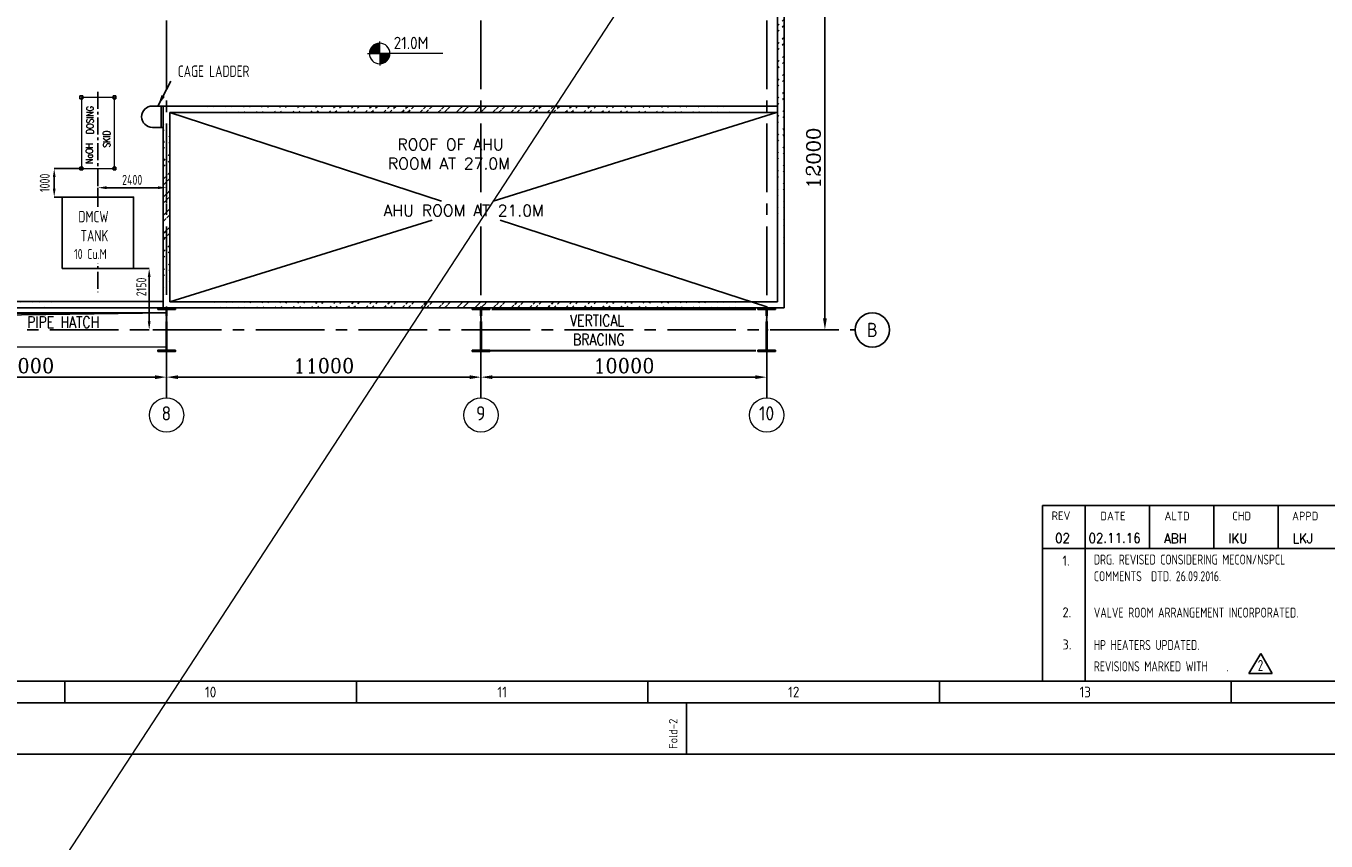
# Model space of a CAD drawing. Extents: x -287416 to 4934791, y -504132 to 1826789.
# Tile 45 of 132: x 57147 to 102628, y -186446 to -157931. Entities that reach past the tile are written whole.
import ezdxf
from ezdxf.enums import TextEntityAlignment as Align

# ---------------------------------------------------------------- set-up
doc = ezdxf.new("R2010")
doc.units = 0
doc.header["$LTSCALE"] = 800
doc.header["$MEASUREMENT"] = 0
doc.set_wipeout_variables(frame=1)
for name, pattern in [('CENTER', [2, 1.25, -0.25, 0.25, -0.25]), ('CENTER2', [1.125, 0.75, -0.125, 0.125, -0.125]), ('CONTINOUS', [0]), ('DASHDOT', [1, 0.5, -0.25, 0, -0.25])]:
    doc.linetypes.add(name, pattern=pattern)
doc.layers.get('0').update_dxf_attribs({"linetype": 'CONTINUOUS'})
doc.layers.get('DEFPOINTS').update_dxf_attribs({"linetype": 'CONTINUOUS'})
for name, color, linetype in [('0-7-COL', 2, 'CENTER'), ('CL', 2, 'CENTER2'), ('COL', 1, 'CENTER'), ('EQP0', 1, 'CONTINUOUS'), ('FORMAT', 7, 'CONTINUOUS'), ('GRID', 8, 'CENTER'), ('HANGERS', 1, 'CONTINUOUS'), ('HATCH', 9, 'CONTINUOUS'), ('STR', 2, 'CONTINUOUS'), ('TG_Col', 2, 'CONTINUOUS'), ('WALL', 6, 'CONTINUOUS')]:
    doc.layers.add(name, color=color, linetype=linetype)
for name, color, linetype, lineweight in [('DIM', 4, 'CONTINUOUS', 15), ('PIPE OPENING HATCH', 7, 'CONTINUOUS', 13), ('T', 3, 'CONTINUOUS', 15), ('TEXT', 3, 'CONTINUOUS', 15)]:
    doc.layers.add(name, color=color, linetype=linetype, lineweight=lineweight)
doc.styles.add('ROMANC', font='romanc')
doc.styles.add('ROMANS', font='ISO9.shx', dxfattribs={"width": 0.8})
doc.styles.add('S1', font='SIMPLEX.SHX', dxfattribs={"height": 200})
doc.styles.add('S3', font='ROMANS1.SHX', dxfattribs={"width": 0.8})
doc.styles.get("Standard").update_dxf_attribs({"font": 'ISO9'})
doc.dimstyles.get("Standard").update_dxf_attribs({"dimtxt": 0.18, "dimasz": 0.18, "dimexe": 0.18, "dimexo": 0.0625, "dimgap": 0.09, "dimtad": 0, "dimtih": 1, "dimtoh": 1, "dimdec": 4, "dimzin": 0, "dimdsep": 46, "dimtxsty": 'Standard', "dimcen": 0.09, "dimadec": 0, "dimazin": 0, "dimtfac": 1, "dimtdec": 4, "dimtofl": 0, "dimtmove": 0, "dimatfit": 3, "dimfxl": 1, "dimtolj": 1, "dimtzin": 0, "dimarcsym": 0})
doc.dimstyles.new('STANDARD$0', dxfattribs={"dimtxt": 250, "dimasz": 200, "dimexe": 0, "dimexo": 0, "dimgap": 100, "dimtad": 1, "dimdec": 0, "dimzin": 0, "dimdsep": 46, "dimtxsty": 'S1', "dimcen": 0, "dimadec": 0, "dimazin": 0, "dimtfac": 1, "dimtdec": 0, "dimtmove": 2, "dimatfit": 3, "dimfxl": 1, "dimtolj": 1, "dimtzin": 0, "dimarcsym": 0})

# ---------------------------------------------------------------- blocks, each defined once
blk = doc.blocks.new('*D601')
at = {"layer": 'DEFPOINTS', "color": 0, "linetype": 'Continuous', "transparency": 16777216}
for p in [(52063, -170218), (62063, -170217), (62063, -170217)]:
    blk.add_point(p, dxfattribs=at)
at = {"layer": 'DIM', "linetype": 'Continuous', "lineweight": -2, "transparency": 16777216}
for p, q in [((52063, -170218), (52063, -170217)), ((62063, -170217), (62063, -170217))]:
    blk.add_line(p, q, dxfattribs=at)
at = {"layer": 'DIM', "color": 4, "linetype": 'Continuous', "lineweight": -2, "transparency": 16777216}
blk.add_line((52463, -170217), (61663, -170217), dxfattribs=at)
at = {"layer": 'DIM', "color": 4, "linetype": 'Continuous', "transparency": 16777216}
for points in [[(52463, -170151), (52463, -170284), (52063, -170217)], [(61663, -170151), (61663, -170284), (62063, -170217)]]:
    blk.add_solid(points, dxfattribs=at)
at = {"layer": 'DIM', "linetype": 'Continuous', "transparency": 16777216, "insert": (57063, -169817), "char_height": 500, "attachment_point": 5, "style": 'ROMANC'}
blk.add_mtext('\\A1;10000', dxfattribs=at)
blk = doc.blocks.new('*D685')
at = {"layer": 'DEFPOINTS', "color": 0, "transparency": 16777216}
for p in [(60911, -166414), (60947, -168564), (61457, -168564)]:
    blk.add_point(p, dxfattribs=at)
at = {"layer": 'DIM', "color": 9, "lineweight": -2, "transparency": 16777216}
for p, q in [((60911, -166414), (61457, -166414)), ((61457, -166714), (61457, -168264)), ((60947, -168564), (61457, -168564))]:
    blk.add_line(p, q, dxfattribs=at)
at = {"layer": 'DIM', "color": 9, "transparency": 16777216}
for points in [[(61407, -166714), (61507, -166714), (61457, -166414)], [(61407, -168264), (61507, -168264), (61457, -168564)]]:
    blk.add_solid(points, dxfattribs=at)
at = {"layer": 'DIM', "transparency": 16777216, "insert": (61182, -167061), "char_height": 350, "attachment_point": 5, "rotation": 90, "style": 'ROMANS'}
blk.add_mtext('\\A1;2150', dxfattribs=at)
blk = doc.blocks.new('*D686')
at = {"layer": 'DEFPOINTS', "color": 0, "transparency": 16777216}
for p in [(62063, -163588), (62063, -164112), (59663, -164268)]:
    blk.add_point(p, dxfattribs=at)
at = {"layer": 'DIM', "color": 9, "lineweight": -2, "transparency": 16777216}
for p, q in [((59663, -164268), (59663, -163588)), ((59963, -163588), (61763, -163588)), ((62063, -164112), (62063, -163588))]:
    blk.add_line(p, q, dxfattribs=at)
at = {"layer": 'DIM', "color": 9, "transparency": 16777216}
for points in [[(59963, -163538), (59963, -163638), (59663, -163588)], [(61763, -163538), (61763, -163638), (62063, -163588)]]:
    blk.add_solid(points, dxfattribs=at)
at = {"layer": 'DIM', "transparency": 16777216, "insert": (60863, -163313), "char_height": 350, "attachment_point": 5, "style": 'ROMANS'}
blk.add_mtext('\\A1;2400', dxfattribs=at)
blk = doc.blocks.new('A$C1C927E47')
at = {"layer": 'COL'}
h = blk.add_hatch(dxfattribs=at)
h.set_pattern_fill('ANSI31', color=256, scale=100, style=0)
h.paths.add_polyline_path([(16, 0), (0, 0), (0, -710), (16, -710)])
h.paths.add_polyline_path([(16, 710), (0, 710), (0, 0), (16, 0)])
h.paths.add_polyline_path([(0, 710), (-16, 710), (-16, 0), (0, 0)])
h.paths.add_polyline_path([(0, 0), (-16, 0), (-16, -710), (0, -710)])
h.paths.add_polyline_path([(-310, -710), (-310, -760), (0, -760), (0, -710)])
h.paths.add_polyline_path([(310, -760), (310, -710), (0, -710), (0, -760)])
h.paths.add_polyline_path([(310, 710), (310, 760), (0, 760), (0, 710)])
h.paths.add_polyline_path([(-310, 760), (-310, 710), (0, 710), (0, 760)])
for p, q in [((310, 760), (-310, 760)), ((-310, 760), (-310, 710)), ((310, 710), (-310, 710)), ((-16, -710), (-16, 710)), ((16, -710), (16, 710)), ((310, 760), (310, 710)), ((-310, -710), (310, -710)), ((-310, -760), (-310, -710)), ((-310, -760), (310, -760)), ((310, -760), (310, -710))]:
    blk.add_line(p, q, dxfattribs=at)
at = {"layer": 'COL', "color": 2}
for p, q in [((0, -792), (0, 792)), ((44, 0), (-44, 0)), ((44, 0), (-44, 0))]:
    blk.add_line(p, q, dxfattribs=at)
blk = doc.blocks.new('*D704')
at = {"layer": 'DEFPOINTS', "color": 0, "transparency": 16777216}
for p in [(59085, -162918), (58134, -163918), (58415, -163918)]:
    blk.add_point(p, dxfattribs=at)
at = {"layer": 'DIM', "color": 9, "lineweight": -2, "transparency": 16777216}
for p, q in [((59085, -162918), (58134, -162918)), ((58134, -163218), (58134, -163618)), ((58415, -163918), (58134, -163918))]:
    blk.add_line(p, q, dxfattribs=at)
at = {"layer": 'DIM', "color": 9, "transparency": 16777216}
for points in [[(58084, -163218), (58184, -163218), (58134, -162918)], [(58084, -163618), (58184, -163618), (58134, -163918)]]:
    blk.add_solid(points, dxfattribs=at)
at = {"layer": 'DIM', "transparency": 16777216, "insert": (57803, -163418), "char_height": 350, "attachment_point": 5, "rotation": 90, "style": 'ROMANS'}
blk.add_mtext('\\A1;1000', dxfattribs=at)
blk = doc.blocks.new('*D707')
at = {"layer": 'DEFPOINTS', "color": 0, "linetype": 'Continuous', "transparency": 16777216}
for p in [(73063, -170060), (73063, -170217), (83063, -170243)]:
    blk.add_point(p, dxfattribs=at)
at = {"layer": 'DIM', "linetype": 'Continuous', "lineweight": -2, "transparency": 16777216}
for p, q in [((73063, -170060), (73063, -170217)), ((83063, -170243), (83063, -170217))]:
    blk.add_line(p, q, dxfattribs=at)
at = {"layer": 'DIM', "color": 4, "linetype": 'Continuous', "lineweight": -2, "transparency": 16777216}
blk.add_line((82663, -170217), (73463, -170217), dxfattribs=at)
at = {"layer": 'DIM', "color": 4, "linetype": 'Continuous', "transparency": 16777216}
for points in [[(73463, -170151), (73463, -170284), (73063, -170217)], [(82663, -170151), (82663, -170284), (83063, -170217)]]:
    blk.add_solid(points, dxfattribs=at)
at = {"layer": 'DIM', "linetype": 'Continuous', "transparency": 16777216, "insert": (78063, -169817), "char_height": 500, "attachment_point": 5, "style": 'ROMANC'}
blk.add_mtext('\\A1;10000', dxfattribs=at)
blk = doc.blocks.new('*D708')
at = {"layer": 'DEFPOINTS', "color": 0, "linetype": 'Continuous', "transparency": 16777216}
for p in [(62063, -170048), (62063, -170217), (73063, -170225)]:
    blk.add_point(p, dxfattribs=at)
at = {"layer": 'DIM', "linetype": 'Continuous', "lineweight": -2, "transparency": 16777216}
for p, q in [((62063, -170048), (62063, -170217)), ((73063, -170225), (73063, -170217))]:
    blk.add_line(p, q, dxfattribs=at)
at = {"layer": 'DIM', "color": 4, "linetype": 'Continuous', "lineweight": -2, "transparency": 16777216}
blk.add_line((72663, -170217), (62463, -170217), dxfattribs=at)
at = {"layer": 'DIM', "color": 4, "linetype": 'Continuous', "transparency": 16777216}
for points in [[(62463, -170151), (62463, -170284), (62063, -170217)], [(72663, -170151), (72663, -170284), (73063, -170217)]]:
    blk.add_solid(points, dxfattribs=at)
at = {"layer": 'DIM', "linetype": 'Continuous', "transparency": 16777216, "insert": (67563, -169817), "char_height": 500, "attachment_point": 5, "style": 'ROMANC'}
blk.add_mtext('\\A1;11000', dxfattribs=at)
blk = doc.blocks.new('A$C731D3036')
for p, q in [((-438, 128.96), (-749.28, 128.96)), ((-749.28, 128.96), (-749.28, 37.8)), ((-727.04, 128.96), (-727.04, 37.8)), ((-693.69, 128.96), (-693.69, 106.72)), ((-660.34, 128.96), (-660.34, 106.72)), ((-626.99, 128.96), (-626.99, 106.72)), ((-749.28, 106.72), (-26.68, 106.72)), ((-749.28, 106.72), (-337.95, 106.72)), ((-2590.23, 37.8), (-251.24, 37.8)), ((-1256.21, 37.79), (-1256.21, 26.67)), ((-1105.02, 37.79), (-1105.02, 26.67)), ((-953.83, 37.79), (-953.83, 26.67)), ((-802.64, 37.79), (-802.64, 26.67)), ((-651.45, 37.79), (-651.45, 26.67)), ((-933.82, 0), (-933.82, 26.68))]:
    blk.add_line(p, q)
for points in [[(0, 1869.86), (-2643.59, 1869.86), (-2643.59, 0), (0, 0)], [(-26.68, 1843.18), (-2616.91, 1843.18), (-2616.91, 26.68), (-26.68, 26.68)]]:
    blk.add_lwpolyline(points, close=True)
for s, p in [('REV', (-744.49, 121.44)), ('DATE', (-719.21, 121.3)), ('ALTD', (-685.94, 121.3)), ('CHD', (-650.81, 121.3)), ('APPD', (-619.78, 121.3))]:
    blk.add_text(s, height=4.447).set_placement(p)
for s, p in [('10', (-1180.61, 32.23)), ('11', (-1029.42, 32.23)), ('12', (-878.23, 32.23)), ('13', (-727.04, 32.23))]:
    blk.add_text(s, height=5.558).set_placement(p, align=Align.MIDDLE)
blk.add_text('Fold-2', height=4.447, rotation=90).set_placement((-938.51, 2.74))
blk = doc.blocks.new('*D720')
at = {"layer": 'DEFPOINTS', "color": 0, "linetype": 'Continuous', "transparency": 16777216}
for p in [(85096, -156564), (85097, -168564), (85097, -168564)]:
    blk.add_point(p, dxfattribs=at)
at = {"layer": 'DIM', "linetype": 'Continuous', "lineweight": -2, "transparency": 16777216}
blk.add_line((85096, -156564), (85097, -156564), dxfattribs=at)
at = {"layer": 'DIM', "color": 4, "linetype": 'Continuous', "lineweight": -2, "transparency": 16777216}
blk.add_line((85097, -156964), (85097, -168164), dxfattribs=at)
at = {"layer": 'DIM', "color": 4, "linetype": 'Continuous', "transparency": 16777216}
for points in [[(85030, -156964), (85163, -156964), (85097, -156564)], [(85030, -168164), (85163, -168164), (85097, -168564)]]:
    blk.add_solid(points, dxfattribs=at)
at = {"layer": 'DIM', "linetype": 'Continuous', "transparency": 16777216, "insert": (84697, -162564), "char_height": 500, "attachment_point": 5, "rotation": 90, "style": 'ROMANC'}
blk.add_mtext('\\A1;12000', dxfattribs=at)
blk = doc.blocks.new('*X7')
at = {"color": 0}
for p, q in [((36154, 29375), (36330, 29375)), ((36183, 29400), (36330, 29400)), ((36226, 29425), (36330, 29425)), ((36080, 29200), (36330, 29200)), ((36081, 29225), (36330, 29225)), ((36085, 29250), (36330, 29250)), ((36092, 29275), (36330, 29275)), ((36102, 29300), (36330, 29300)), ((36115, 29325), (36330, 29325)), ((36132, 29350), (36330, 29350))]:
    blk.add_line(p, q, dxfattribs=at)
blk = doc.blocks.new('LL')
for p, q in [((-1136, 0), (-711, 0)), ((-711, 0), (-711, 423)), ((1493, 0), (-711, 0)), ((-711, 0), (-711, -418))]:
    blk.add_line(p, q)
for start, end in [(90, 180), (180, 270), (0, 90), (270, 0)]:
    blk.add_arc((-711, 0), 360, start, end)
at = {"xscale": 1.440000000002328, "yscale": 1.440000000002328, "zscale": 1.440000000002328}
blk.add_blockref('*X7', (-53026, -42044), dxfattribs=at)
at = {"xscale": 1.440000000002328, "yscale": 1.440000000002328, "zscale": 1.440000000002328, "rotation": 180}
blk.add_blockref('*X7', (51604, 42044), dxfattribs=at)
at = {"flags": 4}
blk.add_attdef('LEVEL', (-222, 154), '', height=432, dxfattribs=at)
blk = doc.blocks.new('REV2')
at = {"layer": 'HANGERS', "linetype": 'Continuous'}
for p, q in [((95462, 93768), (95042, 93069)), ((95862, 93069), (95462, 93768)), ((95042, 93069), (95862, 93069))]:
    blk.add_line(p, q, dxfattribs=at)
at = {"layer": 'HANGERS', "linetype": 'Continuous', "style": 'ROMANS', "width": 0.8}
blk.add_text('2', height=383, dxfattribs=at).set_placement((95357, 93161))

msp = doc.modelspace()

# ---------------------------------------------------------------- hatches: boundary and pattern name
at = {"layer": 'HATCH'}
h = msp.add_hatch(dxfattribs=at)
h.set_pattern_fill('ANSI32', color=256, scale=1200, style=0)
h.set_pattern_definition([(45, (-1768.22, -282587.86), (-318.198, 318.198), []), (45, (-1556.1, -282587.86), (-318.198, 318.198), [])])
edge = h.paths.add_edge_path()
edge.add_line((83437.9, -167586.1), (83431.2, -133284.3))
edge.add_line((83667.9, -167794.5), (83661.2, -133284.3))
h = msp.add_hatch(dxfattribs=at)
h.set_pattern_fill('ANSI32', color=256, scale=1200, style=0)
h.set_pattern_definition([(45, (-24492.54, -290455.4), (-318.198, 318.198), []), (45, (-24280.4, -290455.4), (-318.198, 318.198), [])])
edge = h.paths.add_edge_path()
edge.add_line((61947.4, -167794.4), (61948.5, -160730.4))
edge.add_line((62177.9, -167584.4), (62178, -160960.4))
h = msp.add_hatch(dxfattribs=at)
h.set_pattern_fill('ANSI32', color=256, scale=1200, style=0)
h.set_pattern_definition([(45, (-22741.38, -308082.07), (-318.198, 318.198), []), (45, (-22529.25, -308082.07), (-318.198, 318.198), [])])
edge = h.paths.add_edge_path()
edge.add_line((83436.9, -160732.1), (61948.5, -160730.4))
edge.add_line((83436.9, -160962.1), (62178, -160960.4))
h = msp.add_hatch(dxfattribs=at)
h.set_pattern_fill('ANSI32', color=256, scale=1200, style=0)
h.set_pattern_definition([(45, (-25068.97, -292027.9), (-318.198, 318.198), []), (45, (-24856.84, -292027.9), (-318.198, 318.198), [])])
edge = h.paths.add_edge_path()
edge.add_line((-10336.9, -167564.8), (61947.4, -167575.6))
edge.add_line((-10566.9, -167794.4), (61947.4, -167794.2))
h = msp.add_hatch(dxfattribs=at)
h.set_pattern_fill('ANSI32', color=256, scale=1200, style=0)
h.set_pattern_definition([(45, (-22741.38, -314936.07), (-318.198, 318.198), []), (45, (-22529.25, -314936.07), (-318.198, 318.198), [])])
edge = h.paths.add_edge_path()
edge.add_line((83437.9, -167586.1), (62177.9, -167584.4))
edge.add_line((83667.9, -167794.5), (61947.4, -167794.4))
at = {"layer": 'PIPE OPENING HATCH', "lineweight": -2}
msp.add_hatch(color=1, dxfattribs=at).paths.add_polyline_path([(52134.9, -168034.1), (52063.1, -169164.4), (52063.1, -167966), (62063.1, -167966)])
at = {"layer": 'PIPE OPENING HATCH'}
h = msp.add_hatch(color=1, dxfattribs=at)
h.paths.add_polyline_path([(52146.7, -168564.4), (52079.1, -168564.4), (52079.1, -169049.5)])
h.paths.add_polyline_path([(62063.1, -167964.4), (52079.1, -167964.4), (52079.1, -168564.4), (52107.1, -168564.4), (52146.7, -168564.4), (52210.5, -168106.2)])

# ---------------------------------------------------------------- linework, layer by layer
for p, q in [((62178, -160960.4), (71684.6, -164054.3)), ((83401.1, -160962.1), (73491.3, -164054.3)), ((71354.8, -164720.9), (62177.9, -167584.4)), ((73733.1, -164720.9), (83063.1, -167757.3))]:
    msp.add_line(p, q)
at = {"layer": '0-7-COL', "color": 6, "linetype": 'Continuous'}
msp.add_circle((86755.8, -168564.3), 600, dxfattribs=at)
at = {"layer": 'CL'}
msp.add_line((59658.7, -160230.4), (59663, -167239.1), dxfattribs=at)
at = {"layer": 'DIM'}
msp.add_lwpolyline([(59085.1, -162918.4), (60241.1, -162918.4), (60241.1, -160428.4), (59085.1, -160428.4)], close=True, dxfattribs=at)
at = {"layer": 'EQP0'}
for p, q in [((61567.5, -160730.4), (61948.5, -160730.4)), ((61870, -160730.4), (61870, -161480.4)), ((61948.5, -160730.4), (61948.5, -161480.4)), ((61567.5, -161480.4), (61948.5, -161480.4))]:
    msp.add_line(p, q, dxfattribs=at)
at = {"layer": 'EQP0', "flags": 128}
msp.add_lwpolyline([(58415, -163918.4), (60911, -163918.4), (60911, -166414.4), (58415, -166414.4)], close=True, dxfattribs=at)
at = {"layer": 'EQP0'}
msp.add_arc((61567.5, -161105.4), 375, 90, 270, dxfattribs=at)
at = {"layer": 'GRID', "linetype": 'CENTER2', "ltscale": 4}
for p, q in [((62063.1, -170942.4), (62063.1, -132818.3)), ((73063.1, -170942.5), (73063.1, -132818.3)), ((83063.1, -170942.5), (83063.1, -132818.3)), ((-10415.2, -168564.4), (86155.8, -168564.3))]:
    msp.add_line(p, q, dxfattribs=at)
at = {"layer": 'PIPE OPENING HATCH', "color": 1, "lineweight": -2}
for p, q in [((52063.1, -167964.4), (62063.1, -167964.4)), ((62063.1, -167966), (52134.9, -168034.1))]:
    msp.add_line(p, q, dxfattribs=at)
at = {"layer": 'PIPE OPENING HATCH', "color": 1}
msp.add_line((52210.5, -168106.2), (62063.1, -167964.4), dxfattribs=at)
msp.add_lwpolyline([(52063.1, -167964.4), (62063.1, -167964.4), (62063.1, -169164.4), (52063.1, -169164.4)], close=True, dxfattribs=at)
at = {"layer": 'STR', "color": 7, "linetype": 'DASHDOT', "const_width": 70}
for points in [[(73438.1, -167839.3), (82688.1, -167839.3)], [(73373.1, -169289.3), (82688.1, -169289.3)]]:
    msp.add_lwpolyline(points, dxfattribs=at)
at = {"layer": 'TEXT'}
for centre in [(62063.1, -171542.4), (73063.1, -171542.4), (83063.1, -171542.4)]:
    msp.add_circle(centre, 600, dxfattribs=at)
at = {"layer": 'TG_Col', "color": 8}
for p, q in [((59035.1, -160378.4), (59135.1, -160378.4)), ((59035.1, -160378.4), (59035.1, -160478.4)), ((59035.1, -160478.4), (59135.1, -160478.4)), ((59135.1, -160378.4), (59135.1, -160478.4)), ((60191.1, -160378.4), (60291.1, -160378.4)), ((60191.1, -160378.4), (60191.1, -160478.4)), ((60191.1, -160478.4), (60291.1, -160478.4)), ((60291.1, -160378.4), (60291.1, -160478.4)), ((59035.1, -162868.4), (59135.1, -162868.4)), ((59035.1, -162868.4), (59035.1, -162968.4)), ((59035.1, -162968.4), (59135.1, -162968.4)), ((59135.1, -162868.4), (59135.1, -162968.4)), ((60191.1, -162868.4), (60291.1, -162868.4)), ((60191.1, -162868.4), (60191.1, -162968.4)), ((60191.1, -162968.4), (60291.1, -162968.4)), ((60291.1, -162868.4), (60291.1, -162968.4))]:
    msp.add_line(p, q, dxfattribs=at)
at = {"layer": 'WALL'}
for p, q in [((83437.9, -167586.1), (83432.9, -133514.3)), ((83667.9, -167794.5), (83662.9, -133284.3)), ((83063.4, -158794.3), (83065, -158794.3)), ((61947.4, -167794.4), (61948.5, -160730.4)), ((83436.9, -160732.1), (61948.5, -160730.4)), ((62177.9, -167584.4), (62178, -160960.4)), ((83436.9, -160962.1), (62178, -160960.4)), ((-10566.9, -167794.4), (61947.4, -167794.2)), ((-10336.9, -167564.4), (61947.4, -167575.6)), ((61947.4, -167794.4), (83667.9, -167794.5)), ((83437.9, -167586.1), (62177.9, -167584.4))]:
    msp.add_line(p, q, dxfattribs=at)

# ---------------------------------------------------------------- block references
at = {"color": 1, "linetype": 'CONTINOUS', "lineweight": 15, "xscale": 67.46500254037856, "yscale": 67.46500254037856, "zscale": 67.46500254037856}
msp.add_blockref('A$C731D3036', (143254.7, -183408.7), dxfattribs=at)
at = {"layer": 'DIM'}
msp.add_blockref('REV2', (4885, -273655.7), dxfattribs=at)
at = {"layer": 'HATCH'}
for p in [(62063.1, -168564.3), (62063.1, -168564.3), (62063.1, -168564.4), (73063.1, -168564.3), (83063.1, -168564.3)]:
    msp.add_blockref('A$C1C927E47', p, dxfattribs=at)
at = {"layer": 'TEXT'}
msp.add_blockref('LL', (70230.9, -158893.2), dxfattribs=at).add_auto_attribs({'LEVEL': '21.0M'})

# ---------------------------------------------------------------- texts
at = {"layer": '0-7-COL', "color": 6, "linetype": 'Continuous', "style": 'ROMANS'}
msp.add_text('B', height=500, dxfattribs=at).set_placement((86755.8, -168564.3), align=Align.MIDDLE)
at = {"layer": 'FORMAT', "color": 4, "style": 'ROMANC', "width": 0.9}
for s, p in [('02', (93150.4, -176015.2)), ('02.11.16', (94320.3, -176015)), ('ABH', (96964.4, -176029.9)), ('IKU', (99214.4, -176029.9)), ('LKJ', (101464.4, -176029.9))]:
    msp.add_text(s, height=337.5, dxfattribs=at).set_placement(p)
at = {"layer": 'T', "style": 'S3', "width": 0.8}
for s, p in [('DOSING', (59513.4, -161709.4)), ('SKID', (60096.8, -162183.5)), ('NaOH', (59486, -162751.5))]:
    msp.add_text(s, height=250, rotation=90, dxfattribs=at).set_placement(p)
for s, p in [('PIPE HATCH', (57185.8, -168492.9)), ('VERTICAL', (76178, -168437.5)), ('BRACING', (76281.8, -169101.3))]:
    msp.add_text(s, height=400, dxfattribs=at).set_placement(p)
at = {"layer": 'T', "insert": (70696.3, -299576.8), "char_height": 400, "attachment_point": 1, "rotation": 90, "style": 'ROMANC'}
msp.add_mtext_dynamic_manual_height_columns('\\pi110.05;SOOT BLOWER MCC ON \\P\\pi605.28;RAISED CHEQUERED \\P\\pi1643.4;PLATE FLOOR', width=7496.283, gutter_width=2000, heights=[0], dxfattribs=at)
at = {"layer": 'T', "attachment_point": 1}
for s, insert, char_height, width, style in [('\\pi152.64;MACHINE ROOM \\P\\pi421.21;AT EL.24.5M', (-4564.8, -158266.6), 300, 3025.285, 'S3'), ('\\pi403.47; ROOF OF AHU \\P\\pi346.33;ROOM AT 27.0M', (69461.5, -161877.9), 400, 5702.174, 'ROMANC'), ('\\pi131.43;ROOF OF AIR  \\P\\pi2.0464e-012;WASHER ROOM \\P\\pi102.86;AT EL. 29.0M', (17457.5, -163868.5), 300, 2605.714, 'S3')]:
    msp.add_mtext(s, dxfattribs=dict(at, insert=insert, char_height=char_height, width=width, style=style))
at = {"layer": 'T', "insert": (69655.2, -164187.6), "char_height": 400, "attachment_point": 1, "style": 'ROMANC'}
msp.add_mtext_dynamic_manual_height_columns('AHU ROOM AT 21.0M', width=6988.759, gutter_width=2000, heights=[0], dxfattribs=at)
at = {"layer": 'TEXT', "style": 'ROMANS', "width": 0.8}
msp.add_text('CAGE LADDER', height=400, dxfattribs=at).set_placement((63708.8, -159512.6), align=Align.MIDDLE)
at = {"layer": 'TEXT', "style": 'ROMANS'}
for s, p in [('8', (62057.2, -171483.4)), ('9', (73057.2, -171483.4)), ('10', (83057.2, -171483.4))]:
    msp.add_text(s, height=500, dxfattribs=at).set_placement(p, align=Align.MIDDLE)
for s, p in [('1.', (93407.6, -176812.9)), ('2.', (93407.6, -178621.8)), ('3.', (93407.6, -179746.6))]:
    msp.add_text(s, height=350, dxfattribs=at).set_placement(p)
at = {"layer": 'TEXT', "style": 'ROMANS', "width": 0.8}
for s, p in [('HP HEATERS UPDATED.', (94505.5, -179763.6)), ('REVISIONS MARKED WITH    .', (94505.5, -180510.6))]:
    msp.add_text(s, height=350, dxfattribs=at).set_placement(p)
at = {"layer": 'TEXT', "char_height": 350, "attachment_point": 1, "style": 'ROMANS'}
for s, insert, width in [('DRG. REVISED CONSIDERING MECON/NSPCL COMMENTS  DTD. 26.09.2016.', (94505.5, -176423.1), 8274.142), ('VALVE ROOM ARRANGEMENT INCORPORATED.', (94505.5, -178278.4), 9413.333)]:
    msp.add_mtext(s, dxfattribs=dict(at, insert=insert, width=width))

# ---------------------------------------------------------------- dimensions: what is measured, and where the dimension line sits
at = {"layer": 'DIM', "linetype": 'Continuous'}
for base, p1, p2, angle, picture, middle in [((85096.7, -168564.3), (85096, -156564.3), (85096.7, -168564.3), 90, '*D720', (84696.7, -162564.3)), ((62063.1, -170217.2), (73063.1, -170225.1), (62063.1, -170048.5), 180, '*D708', (67563.1, -169817.2)), ((73063.1, -170217.2), (83063.1, -170242.8), (73063.1, -170059.7), 180, '*D707', (78063.1, -169817.2))]:
    dim = msp.add_linear_dim(base=base, p1=p1, p2=p2, angle=angle, dimstyle='STANDARD$0', override={"dimscale": 100, "dimtxt": 5, "dimasz": 4, "dimgap": 1.5, "dimtxsty": 'ROMANC', "dimclrd": 4, "dimclre": 256, "dimclrt": 256, "dimtix": 1}, dxfattribs=at)
    dim.commit()
    dim.dimension.update_dxf_attribs({"geometry": picture, "text_midpoint": middle})
at = {"layer": 'DIM'}
for base, p1, p2, picture, middle in [((58134.3, -163918.4), (59085.1, -162918.4), (58415, -163918.4), '*D704', (57802.7, -163418.4)), ((61457, -168564.4), (60911, -166414.4), (60947, -168564.4), '*D685', (61182, -167060.7))]:
    dim = msp.add_linear_dim(base=base, p1=p1, p2=p2, angle=90, dimstyle='STANDARD$0', override={"dimtxt": 350, "dimasz": 300, "dimtxsty": 'ROMANS', "dimclrd": 9, "dimclre": 9, "dimclrt": 256, "dimtix": 1}, dxfattribs=at)
    dim.commit()
    dim.dimension.update_dxf_attribs({"geometry": picture, "text_midpoint": middle, "dimtype": 160})
dim = msp.add_linear_dim(base=(62063.1, -163588.2), p1=(59663, -164268.4), p2=(62063.1, -164111.9), dimstyle='STANDARD$0', override={"dimtxt": 350, "dimasz": 300, "dimtxsty": 'ROMANS', "dimclrd": 9, "dimclre": 9, "dimclrt": 256, "dimtix": 1}, dxfattribs=at)
dim.commit()
dim.dimension.update_dxf_attribs({"geometry": '*D686', "text_midpoint": (60863, -163313.2)})
at = {"layer": 'DIM', "linetype": 'Continuous'}
dim = msp.add_linear_dim(base=(62063.1, -170217.2), p1=(52063.1, -170217.7), p2=(62063.1, -170217.3), dimstyle='STANDARD$0', override={"dimscale": 100, "dimtxt": 5, "dimasz": 4, "dimgap": 1.5, "dimtxsty": 'ROMANC', "dimclrd": 4, "dimclre": 256, "dimclrt": 256, "dimtix": 1}, dxfattribs=at)
dim.commit()
dim.dimension.update_dxf_attribs({"geometry": '*D601', "text_midpoint": (57063.1, -169817.2)})

# ---------------------------------------------------------------- leaders
at = {"layer": 'DIM'}
msp.add_leader([(61758, -160730.4), (62214.8, -159863.1)], dimstyle='Standard', override={"dimscale": 100, "dimtxt": 4, "dimasz": 4, "dimexe": 0, "dimexo": 0, "dimgap": 1, "dimtad": 0, "dimtih": 0, "dimtoh": 0, "dimdec": 0, "dimtxsty": 'ROMANS', "dimcen": 0, "dimclrd": 2, "dimclre": 2, "dimclrt": 2, "dimtdec": 0, "dimtix": 1, "dimtofl": 1, "dimtmove": 2}, dxfattribs=at)

# ---------------------------------------------------------------- next in the draw order: wipeouts: each hides what was drawn before it
msp.add_wipeout([(58623, -166222.6), (60516.4, -166222.6), (60516.4, -164259.3), (58623, -164259.3)]).dxf.layer = 'TEXT'

# ---------------------------------------------------------------- next in the draw order: linework, layer by layer
msp.add_line((143254.7, -57258.7), (-35095.3, -330291.9), dxfattribs=at)

# ---------------------------------------------------------------- next in the draw order: texts
at = {"layer": 'T', "insert": (12487.3, -164204.3), "char_height": 300, "width": 2465.063, "attachment_point": 1, "style": 'S3'}
msp.add_mtext('\\pi78.246;PW TANK AT \\P\\pi369.67;EL. 29.0M', dxfattribs=at)
at = {"layer": 'TEXT', "color": 4, "insert": (58763, -164399.3), "char_height": 400, "width": 1742.273, "attachment_point": 1, "style": 'ROMANS'}
msp.add_mtext('\\pi215.9;DMCW  \\P\\pi292.09;TANK \\P\\pi64.47;{\\H0.875x;10 Cu.M}', dxfattribs=at)

doc.saveas('drawing.dxf')
